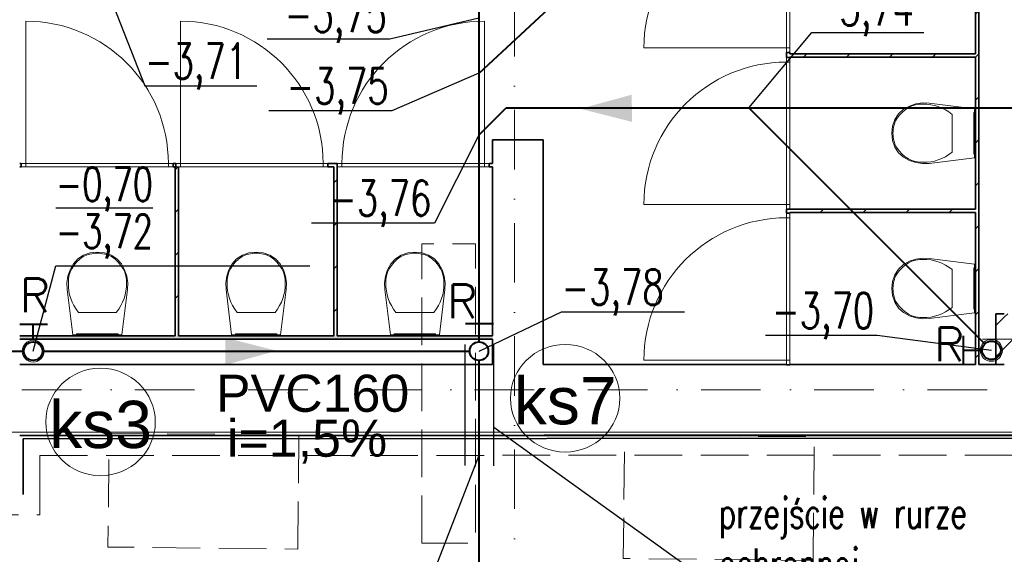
# Model space of a CAD drawing. Header units: millimetres. Extents: x -34676 to 172266, y 39940 to 476087.
# Tile 9 of 256: x -7425 to -1595, y 237786 to 240954. Entities that reach past the tile are written whole.
import ezdxf
from ezdxf import colors
from ezdxf.entities.mleader import LeaderData, LeaderLine
from ezdxf.lldxf.tags import DXFTag
from ezdxf.math import Vec2, Vec3

# ---------------------------------------------------------------- set-up
doc = ezdxf.new("R2010")
doc.units = ezdxf.units.MM
doc.header["$MEASUREMENT"] = 0
for name, pattern in [('DASHED', [2, 1, -1]), ('Krawędzie ukryte', [3.912222, 2.822222, -1.09]), ('Kropki i Kreski', [6.702778, 3.527778, -1.763889, 0, -1.411111])]:
    doc.linetypes.add(name, pattern=pattern)
doc.layers.add('##pion ks', color=7, linetype='Continuous', lineweight=20)
doc.layers.add('#ks', color=34, linetype='Continuous', lineweight=30)
for name, color, linetype in [('#IS_opisy', 7, 'Continuous'), ('#podkład', 252, 'Continuous'), ('- A - ocieplenie', 7, 'Continuous'), ('Drzwi Archicad', 7, 'Continuous'), ('IS_Text_Pion_Wodociag', 7, 'Continuous'), ('Konstrukcja - Siatka mod', 7, 'Continuous'), ('Konstrukcja - Stropy', 7, 'Continuous'), ('Konstrukcja - Słupy', 7, 'Continuous'), ('Konstrukcja - Ściany działowe', 7, 'Continuous'), ('Konstrukcja - Ściany nośne wew..P', 7, 'Continuous'), ('Konstrukcja - Ściany zewnętrzne', 7, 'Continuous'), ('ODCINKI', 7, 'Continuous'), ('WEZLY', 7, 'Continuous'), ('Wnętrze - Wyposażenie', 7, 'Continuous'), ('z JAN', 7, 'Continuous')]:
    doc.layers.add(name, color=color, linetype=linetype)
doc.styles.add('Arial', font='arial.ttf', dxfattribs={"height": 0.2})
doc.styles.get("Standard").update_dxf_attribs({"font": 'arial.ttf'})
tags = doc.linetypes.add('SOLID', pattern=[10, 10, 0]).pattern_tags.tags
tags[6:7] = [DXFTag(74, 4), DXFTag(75, 0), DXFTag(340, '0'), DXFTag(46, 0.0), DXFTag(50, 0.0), DXFTag(44, 0.0), DXFTag(45, 0.0)]
tags[4:5] = [DXFTag(74, 4), DXFTag(75, 0), DXFTag(340, '0'), DXFTag(46, 0.0), DXFTag(50, 0.0), DXFTag(44, 0.0), DXFTag(45, 0.0)]
pattern_1 = [(45, (-208051.03, 747718.21), (-127.27922, 127.27922), [])]
pattern_2 = [(45, (-208051.03, 747718.2), (-183.84776, 183.84776), []), (45, (-208142.95, 747810.13), (-183.84776, 183.84776), [195, -65])]

# ---------------------------------------------------------------- blocks, each defined once
blk = doc.blocks.new('SDFGHB')
at = {"layer": 'Konstrukcja - Słupy', "linetype": 'Continuous', "lineweight": 25}
h = blk.add_hatch(dxfattribs=at)
h.set_pattern_fill('Beton_zbrojony_0001', color=252, style=0, pattern_type=2)
h.set_pattern_definition(pattern_2)
h.paths.add_polyline_path([(43377.6, 458910.4), (43427.6, 458910.4), (43427.6, 458910.5), (43427.6, 459210.4), (43377.6, 459210.4)])
h = blk.add_hatch(dxfattribs=at)
h.set_pattern_fill('Beton_zbrojony_0001', color=252, style=0, pattern_type=2)
h.set_pattern_definition(pattern_2)
h.paths.add_polyline_path([(43427.6, 458910.5), (43727.6, 458910.5), (43727.6, 459210.4), (43427.6, 459210.4)])
at = {"layer": 'Konstrukcja - Ściany działowe', "linetype": 'Continuous', "lineweight": 13}
h = blk.add_hatch(dxfattribs=at)
h.set_pattern_fill('Bloczki_ceramiczne_0001', color=252, style=0, pattern_type=2)
h.set_pattern_definition(pattern_1)
h.paths.add_polyline_path([(43277.6, 458910.5), (43277.6, 461650.5), (43257.6, 461650.5), (43257.6, 458910.5)])
h = blk.add_hatch(dxfattribs=at)
h.set_pattern_fill('Bloczki_ceramiczne_0001', color=252, style=0, pattern_type=2)
h.set_pattern_definition(pattern_1)
h.paths.add_polyline_path([(42157.6, 460730.5), (43257.6, 460730.5), (43257.6, 460750.5), (42157.6, 460750.5)])
h = blk.add_hatch(dxfattribs=at)
h.set_pattern_fill('Bloczki_ceramiczne_0001', color=252, style=0, pattern_type=2)
h.set_pattern_definition(pattern_1)
h.paths.add_polyline_path([(38517.6, 460080.5), (38517.6, 459080.5), (38537.6, 459080.5), (38537.6, 460080.5)])
h = blk.add_hatch(dxfattribs=at)
h.set_pattern_fill('Bloczki_ceramiczne_0001', color=252, style=0, pattern_type=2)
h.set_pattern_definition(pattern_1)
h.paths.add_polyline_path([(39457.6, 460080.5), (39457.6, 459080.5), (39477.6, 459080.5), (39477.6, 460080.5)])
h = blk.add_hatch(dxfattribs=at)
h.set_pattern_fill('Bloczki_ceramiczne_0001', color=252, style=0, pattern_type=2)
h.set_pattern_definition(pattern_1)
h.paths.add_polyline_path([(42157.6, 459810.5), (43257.6, 459810.5), (43257.6, 459830.5), (42157.6, 459830.5)])
blk.add_hatch(color=252, dxfattribs=at).paths.add_polyline_path([(37597.6, 459060.5), (40397.6, 459060.5), (40397.6, 459080.5), (37597.6, 459080.5)])
at = {"layer": '- A - ocieplenie', "color": 252, "linetype": 'Continuous', "lineweight": 35, "ltscale": 100, "flags": 128}
for points in [[(50017.6, 458497.4), (37597.6, 458490.5)], [(37617.6, 458470.5), (50017.6, 458477.4)], [(37617.6, 458140.4), (37617.6, 458470.5)]]:
    blk.add_lwpolyline(points, dxfattribs=at)
at = {"layer": '- A - ocieplenie', "color": 252, "linetype": 'Krawędzie ukryte', "lineweight": 20, "ltscale": 100, "flags": 128}
for points in [[(37597.6, 458490.5), (37717.6, 458490.5)], [(50017.6, 458497.4), (37717.6, 458490.5)], [(37717.6, 458370.5), (50017.6, 458377.4)], [(37717.6, 458140.4), (37717.6, 458370.5)], [(37717.6, 458020.4), (37717.6, 458140.4)], [(34177.6, 458020.4), (37717.6, 458020.4)]]:
    blk.add_lwpolyline(points, dxfattribs=at)
at = {"layer": 'Drzwi Archicad', "color": 252, "linetype": 'Continuous', "lineweight": 13, "ltscale": 100}
for p, q in [((42137.6, 461630), (42137.6, 460786)), ((42157.6, 460786), (42157.6, 461630)), ((37634, 460100.5), (37634, 460944.5)), ((38550.5, 460100.5), (38550.5, 460944.5)), ((40349.6, 460100.5), (40349.6, 460944.5)), ((42137.6, 460786), (41293.6, 460786)), ((42137.6, 460758), (42137.6, 460786)), ((42137.6, 460786), (42157.6, 460786)), ((42137.6, 460786), (42157.6, 460786)), ((42157.6, 460758), (42137.6, 460758)), ((42157.6, 460786), (42157.6, 460798)), ((42157.6, 460798), (42157.6, 460758)), ((42137.6, 460702.1), (42137.6, 460730.1)), ((42137.6, 460730.1), (42157.6, 460730.1)), ((42157.6, 460702.1), (42137.6, 460702.1)), ((42137.6, 460702.1), (42137.6, 459858.1)), ((42157.6, 460702.1), (42137.6, 460702.1)), ((42157.6, 460730.1), (42157.6, 460690.1)), ((42157.6, 460690.1), (42157.6, 460702.1)), ((42157.6, 459858.1), (42157.6, 460702.1)), ((37606, 460080.5), (37606, 460100.5)), ((37606, 460100.5), (37634, 460100.5)), ((37646, 460080.5), (37606, 460080.5)), ((37634, 460100.5), (37634, 460080.5)), ((38478, 460100.5), (37634, 460100.5)), ((37634, 460100.5), (37634, 460080.5)), ((37634, 460080.5), (37646, 460080.5)), ((37634, 460080.5), (38478, 460080.5)), ((38466, 460080.5), (38478, 460080.5)), ((38506, 460080.5), (38466, 460080.5)), ((38478, 460080.5), (38478, 460100.5)), ((38478, 460100.5), (38506, 460100.5)), ((38478, 460080.5), (38478, 460100.5)), ((38506, 460100.5), (38506, 460080.5)), ((38522.5, 460080.5), (38522.5, 460100.5)), ((38522.5, 460100.5), (38550.5, 460100.5)), ((38562.5, 460080.5), (38522.5, 460080.5)), ((38550.5, 460100.5), (38550.5, 460080.5)), ((39394.5, 460100.5), (38550.5, 460100.5)), ((38550.5, 460100.5), (38550.5, 460080.5)), ((38550.5, 460080.5), (38562.5, 460080.5)), ((38550.5, 460080.5), (39394.5, 460080.5)), ((39382.5, 460080.5), (39394.5, 460080.5)), ((39422.5, 460080.5), (39382.5, 460080.5)), ((39394.5, 460080.5), (39394.5, 460100.5)), ((39394.5, 460100.5), (39422.5, 460100.5)), ((39394.5, 460080.5), (39394.5, 460100.5)), ((39422.5, 460100.5), (39422.5, 460080.5)), ((39505.6, 460100.5), (39477.6, 460100.5)), ((39477.6, 460100.5), (39477.6, 460080.5)), ((39477.6, 460080.5), (39517.6, 460080.5)), ((39505.6, 460080.5), (39505.6, 460100.5)), ((39505.6, 460100.5), (40349.6, 460100.5)), ((39505.6, 460080.5), (39505.6, 460100.5)), ((39517.6, 460080.5), (39505.6, 460080.5)), ((40349.6, 460080.5), (39505.6, 460080.5)), ((40349.6, 460080.5), (40337.6, 460080.5)), ((40337.6, 460080.5), (40377.6, 460080.5)), ((40377.6, 460100.5), (40349.6, 460100.5)), ((40349.6, 460100.5), (40349.6, 460080.5)), ((40349.6, 460100.5), (40349.6, 460080.5)), ((40377.6, 460080.5), (40377.6, 460100.5)), ((42137.6, 459858.1), (41293.6, 459858.1)), ((42137.6, 459830.1), (42137.6, 459858.1)), ((42137.6, 459858.1), (42157.6, 459858.1)), ((42137.6, 459858.1), (42157.6, 459858.1)), ((42157.6, 459830.1), (42137.6, 459830.1)), ((42157.6, 459858.1), (42157.6, 459870.1)), ((42157.6, 459870.1), (42157.6, 459830.1)), ((42137.6, 459779.4), (42137.6, 459807.4)), ((42137.6, 459807.4), (42157.6, 459807.4)), ((42157.6, 459779.4), (42137.6, 459779.4)), ((42137.6, 459779.4), (42137.6, 458935.4)), ((42157.6, 459779.4), (42137.6, 459779.4)), ((42157.6, 459807.4), (42157.6, 459767.4)), ((42157.6, 459767.4), (42157.6, 459779.4)), ((42157.6, 458935.4), (42157.6, 459779.4)), ((42157.6, 458935.4), (42157.6, 458947.4)), ((42157.6, 458947.4), (42157.6, 458907.4)), ((42137.6, 458935.4), (41293.6, 458935.4)), ((42137.6, 458907.4), (42137.6, 458935.4)), ((42137.6, 458935.4), (42157.6, 458935.4)), ((42137.6, 458935.4), (42157.6, 458935.4)), ((42157.6, 458907.4), (42137.6, 458907.4))]:
    blk.add_line(p, q, dxfattribs=at)
at = {"layer": 'Drzwi Archicad', "color": 252, "linetype": 'Continuous', "lineweight": 35, "ltscale": 100}
for p, q in [((42137.6, 460758), (42157.6, 460758)), ((42137.6, 460758), (42157.6, 460758)), ((42137.6, 460730.1), (42157.6, 460730.1)), ((42137.6, 460730.1), (42157.6, 460730.1)), ((40697.6, 460240.5), (40397.6, 460240.5)), ((37606, 460100.5), (37606, 460080.5)), ((37606, 460100.5), (37606, 460080.5)), ((38506, 460100.5), (38506, 460080.5)), ((38506, 460100.5), (38506, 460080.5)), ((38522.5, 460100.5), (38522.5, 460080.5)), ((38522.5, 460100.5), (38522.5, 460080.5)), ((39422.5, 460100.5), (39422.5, 460080.5)), ((39422.5, 460100.5), (39422.5, 460080.5)), ((39477.6, 460100.5), (39477.6, 460080.5)), ((39477.6, 460100.5), (39477.6, 460080.5)), ((40377.6, 460100.5), (40377.6, 460080.5)), ((40377.6, 460100.5), (40377.6, 460080.5)), ((42137.6, 459830.1), (42157.6, 459830.1)), ((42137.6, 459830.1), (42157.6, 459830.1)), ((42137.6, 459807.4), (42157.6, 459807.4)), ((42137.6, 459807.4), (42157.6, 459807.4)), ((42137.6, 458907.4), (42157.6, 458907.4)), ((42137.6, 458907.4), (42157.6, 458907.4))]:
    blk.add_line(p, q, dxfattribs=at)
at = {"layer": 'Drzwi Archicad', "color": 252, "linetype": 'Continuous', "lineweight": 13, "ltscale": 100}
for centre, start, end in [((42137.6, 460786), 90, 180), ((37634, 460100.5), 0, 90), ((38550.5, 460100.5), 0, 90), ((40349.6, 460100.5), 90, 180), ((42137.6, 459858.1), 90, 180), ((42137.6, 458935.4), 90, 180)]:
    blk.add_arc(centre, 844, start, end, dxfattribs=at)
at = {"layer": 'Konstrukcja - Siatka mod', "color": 252, "linetype": 'Kropki i Kreski', "lineweight": 13, "ltscale": 100}
for p, q in [((40527.6, 474496.4), (40527.6, 457531.6)), ((20180, 458760.5), (49624.6, 458760.5))]:
    blk.add_line(p, q, dxfattribs=at)
at = {"layer": 'Konstrukcja - Stropy', "color": 252, "linetype": 'Continuous', "lineweight": 13, "ltscale": 100, "flags": 128}
blk.add_lwpolyline([(22777.6, 458509.7), (34592.6, 458509.7), (34592.6, 463961.5), (37297.6, 463961.5), (37297.6, 458509.7), (49718.3, 458509.7), (49718.3, 471788.6), (40377.6, 471788.6), (40377.6, 466428.5), (30297.6, 466428.5), (30297.6, 467849.4), (22777.6, 467849.4)], close=True, dxfattribs=at)
at = {"layer": 'Konstrukcja - Słupy', "color": 252, "linetype": 'Continuous', "lineweight": 0, "ltscale": 100}
blk.add_line((43497.6, 459060.4), (43297.6, 459060.4), dxfattribs=at)
at = {"layer": 'Konstrukcja - Słupy', "color": 252, "linetype": 'Continuous', "lineweight": 35, "ltscale": 100, "flags": 128}
blk.add_lwpolyline([(43427.6, 459210.4), (43377.6, 459210.4), (43377.6, 458910.4), (43427.6, 458910.4)], dxfattribs=at)
at = {"layer": 'Konstrukcja - Ściany działowe', "color": 252, "linetype": 'Continuous', "lineweight": 35, "ltscale": 100}
for p, q in [((42137.6, 460758), (42157.6, 460758)), ((42137.6, 460730.1), (42157.6, 460730.1)), ((37606, 460100.5), (37606, 460080.5)), ((38506, 460100.5), (38506, 460080.5)), ((38522.5, 460100.5), (38522.5, 460080.5)), ((39422.5, 460100.5), (39422.5, 460080.5)), ((39477.6, 460100.5), (39477.6, 460080.5)), ((40377.6, 460100.5), (40377.6, 460080.5)), ((42137.6, 459830.1), (42157.6, 459830.1)), ((42137.6, 459807.4), (42157.6, 459807.4)), ((42137.6, 458907.4), (42157.6, 458907.4))]:
    blk.add_line(p, q, dxfattribs=at)
at = {"layer": 'Konstrukcja - Ściany działowe', "color": 252, "linetype": 'Continuous', "lineweight": 35, "ltscale": 100, "flags": 128}
for points in [[(43257.6, 461650.5), (43257.6, 460750.5)], [(43277.6, 458910.5), (43277.6, 461650.5)], [(42137.6, 460758), (42137.6, 460730.1)], [(42157.6, 460750.5), (42157.6, 460758)], [(43257.6, 460750.5), (42157.6, 460750.5)], [(42157.6, 460730.1), (42157.6, 460730.5)], [(42157.6, 460730.5), (43257.6, 460730.5)], [(43257.6, 460730.5), (43257.6, 459830.5)], [(37606, 460100.5), (37597.6, 460100.5)], [(37597.6, 460080.5), (37606, 460080.5)], [(38522.5, 460100.5), (38506, 460100.5)], [(38506, 460080.5), (38517.6, 460080.5)], [(38517.6, 460080.5), (38517.6, 459080.5)], [(38537.6, 459080.5), (38537.6, 460080.5)], [(39477.6, 460100.5), (39422.5, 460100.5)], [(39422.5, 460080.5), (39457.6, 460080.5)], [(39457.6, 460080.5), (39457.6, 459080.5)], [(39477.6, 460080.5), (39477.6, 460080.5)], [(39477.6, 459080.5), (39477.6, 460080.5)], [(40397.6, 460100.5), (40377.6, 460100.5)], [(40377.6, 460080.5), (40397.6, 460080.5)], [(42137.6, 459830.1), (42137.6, 459807.4)], [(43257.6, 459830.5), (42157.6, 459830.5)], [(42157.6, 459807.4), (42157.6, 459810.5)], [(42157.6, 459810.5), (43257.6, 459810.5)], [(43257.6, 459810.5), (43257.6, 458910.5)], [(38517.6, 459080.5), (37597.6, 459080.5)], [(37597.6, 459060.5), (40397.6, 459060.5)], [(39457.6, 459080.5), (38537.6, 459080.5)], [(40397.6, 459080.5), (39477.6, 459080.5)]]:
    blk.add_lwpolyline(points, dxfattribs=at)
at = {"layer": 'Konstrukcja - Ściany nośne wew..P', "color": 252, "linetype": 'Continuous', "lineweight": 35, "ltscale": 100}
blk.add_line((40697.6, 460240.5), (40397.6, 460240.5), dxfattribs=at)
at = {"layer": 'Konstrukcja - Ściany nośne wew..P', "color": 252, "linetype": 'Continuous', "lineweight": 35, "ltscale": 100, "flags": 128}
for points in [[(40397.6, 460240.5), (40397.6, 460100.5)], [(40697.6, 458910.5), (40697.6, 460240.5)], [(40397.6, 460080.5), (40397.6, 459080.5)], [(40397.6, 459060.5), (40397.6, 458910.5)]]:
    blk.add_lwpolyline(points, dxfattribs=at)
at = {"layer": 'Konstrukcja - Ściany zewnętrzne', "color": 252, "linetype": 'Continuous', "lineweight": 35, "ltscale": 100, "flags": 128}
for points in [[(40397.6, 458910.5), (37597.6, 458910.5)], [(42137.6, 458910.5), (40697.6, 458910.5)], [(43257.6, 458910.5), (42157.6, 458910.5)], [(43377.6, 458910.5), (43277.6, 458910.5)], [(37597.6, 458490.5), (47693.9, 458490.5)]]:
    blk.add_lwpolyline(points, dxfattribs=at)
at = {"layer": 'Wnętrze - Wyposażenie', "color": 252, "linetype": 'Continuous', "lineweight": 13, "ltscale": 100}
for p, q in [((43119.1, 460392.5), (43119.1, 460280.4)), ((43119.1, 460280.4), (43119.1, 460168.4)), ((43119.1, 459472.5), (43119.1, 459360.4)), ((43119.1, 459360.4), (43119.1, 459248.4)), ((38057.5, 459219), (37945.5, 459219)), ((38169.6, 459219), (38057.5, 459219)), ((38997.5, 459219), (38885.5, 459219)), ((39109.6, 459219), (38997.5, 459219)), ((39937.5, 459219), (39825.5, 459219)), ((40049.6, 459219), (39937.5, 459219))]:
    blk.add_line(p, q, dxfattribs=at)
at = {"layer": 'Wnętrze - Wyposażenie', "color": 252, "linetype": 'Continuous', "lineweight": 13, "ltscale": 100, "flags": 128}
for points in [[(42904.4, 460106.2), (42866.3, 460118.9), (42830.4, 460138.5), (42801.9, 460164.8), (42780.1, 460198.8), (42766.3, 460238.2), (42761.6, 460280.4), (42766.3, 460322.7), (42780.1, 460362.1), (42801.9, 460396), (42830.4, 460422.4), (42866.3, 460441.9), (42904.4, 460454.7), (42943.7, 460460.3), (42983.3, 460458.7), (43251.6, 460425.4), (43251.6, 460135.4), (42983.3, 460102.1), (42943.7, 460100.5)], [(43251.6, 460403.4), (43251.6, 460157.4), (43246.6, 460157.4), (43246.6, 460403.4)], [(37883.3, 459433.6), (37896, 459471.7), (37915.6, 459507.6), (37941.9, 459536.1), (37975.9, 459558), (38015.3, 459571.7), (38057.5, 459576.5), (38099.7, 459571.7), (38139.1, 459558), (38173.1, 459536.1), (38199.5, 459507.6), (38219, 459471.7), (38231.8, 459433.6), (38237.4, 459394.3), (38235.8, 459354.7), (38202.5, 459086.5), (37912.5, 459086.5), (37879.2, 459354.7), (37877.6, 459394.3)], [(38823.3, 459433.6), (38836, 459471.7), (38855.6, 459507.6), (38881.9, 459536.1), (38915.9, 459558), (38955.3, 459571.7), (38997.5, 459576.5), (39039.7, 459571.7), (39079.1, 459558), (39113.1, 459536.1), (39139.5, 459507.6), (39159, 459471.7), (39171.8, 459433.6), (39177.4, 459394.3), (39175.8, 459354.7), (39142.5, 459086.5), (38852.5, 459086.5), (38819.2, 459354.7), (38817.6, 459394.3)], [(39763.3, 459433.6), (39776, 459471.7), (39795.6, 459507.6), (39821.9, 459536.1), (39855.9, 459558), (39895.3, 459571.7), (39937.5, 459576.5), (39979.7, 459571.7), (40019.1, 459558), (40053.1, 459536.1), (40079.5, 459507.7), (40099, 459471.7), (40111.8, 459433.6), (40117.4, 459394.3), (40115.8, 459354.7), (40082.5, 459086.5), (39792.5, 459086.5), (39759.2, 459354.7), (39757.6, 459394.3)], [(42904.4, 459186.2), (42866.3, 459198.9), (42830.4, 459218.5), (42801.9, 459244.8), (42780.1, 459278.8), (42766.3, 459318.2), (42761.6, 459360.4), (42766.3, 459402.7), (42780.1, 459442.1), (42801.9, 459476), (42830.4, 459502.4), (42866.3, 459521.9), (42904.4, 459534.7), (42943.7, 459540.3), (42983.3, 459538.7), (43251.6, 459505.4), (43251.6, 459215.4), (42983.3, 459182.1), (42943.7, 459180.5)], [(43251.6, 459483.4), (43251.6, 459237.4), (43246.6, 459237.4), (43246.6, 459483.4)], [(38180.5, 459086.5), (37934.5, 459086.5), (37934.5, 459091.5), (38180.5, 459091.5)], [(39120.5, 459086.5), (38874.5, 459086.5), (38874.5, 459091.5), (39120.5, 459091.5)], [(40060.5, 459086.5), (39814.5, 459086.5), (39814.5, 459091.5), (40060.5, 459091.5)]]:
    blk.add_lwpolyline(points, close=True, dxfattribs=at)
at = {"layer": 'Wnętrze - Wyposażenie', "color": 252, "linetype": 'Continuous', "lineweight": 13, "ltscale": 100}
for centre, major_axis, start_param, end_param in [((42935.9, 460188.4), (0, 264.2), 6.227458, 7.128046), ((42954.6, 460015), (0, 437.4), 5.753783, 6.306803), ((42874.3, 460279.6), (0, 142.5), 0.938292, 1.564935), ((42874.3, 460281.3), (0, 142.5), 1.576657, 2.203301), ((42935.9, 460372.5), (0, 264.2), 2.296735, 3.197324), ((42954.5, 460545.9), (0, 437.4), 3.117977, 3.670997), ((38149.5, 459402.1), (264.2, 0), 2.296735, 3.197324), ((38058.4, 459463.7), (142.5, 0), 1.576657, 2.203301), ((38056.7, 459463.7), (142.5, 0), 0.938292, 1.564935), ((37965.5, 459402.1), (264.2, 0), 6.227458, 7.128046), ((39089.5, 459402.1), (264.2, 0), 2.296735, 3.197324), ((38998.4, 459463.7), (142.5, 0), 1.576657, 2.203301), ((38996.7, 459463.7), (142.5, 0), 0.938292, 1.564935), ((38905.5, 459402.1), (264.2, 0), 6.227458, 7.128046), ((40029.5, 459402.1), (264.2, 0), 2.296735, 3.197324), ((39938.4, 459463.7), (142.5, 0), 1.576657, 2.203301), ((39936.7, 459463.7), (142.5, 0), 0.938292, 1.564935), ((39845.5, 459402.1), (264.2, 0), 6.227458, 7.128046), ((42935.9, 459268.4), (0, 264.2), 6.227458, 7.128046), ((42954.6, 459095), (0, 437.4), 5.753783, 6.306803), ((42874.3, 459359.6), (0, 142.5), 0.938292, 1.564935), ((38323, 459383.5), (437.4, 0), 3.117977, 3.670997), ((37792.1, 459383.5), (437.4, 0), 5.753783, 6.306803), ((39263, 459383.5), (437.4, 0), 3.117977, 3.670997), ((38732.1, 459383.5), (437.4, 0), 5.753783, 6.306803), ((40203, 459383.5), (437.4, 0), 3.117977, 3.670997), ((39672.1, 459383.5), (437.4, 0), 5.753783, 6.306803), ((42874.3, 459361.3), (0, 142.5), 1.576657, 2.203301), ((42935.9, 459452.5), (0, 264.2), 2.296735, 3.197324), ((42954.5, 459625.9), (0, 437.4), 3.117977, 3.670997)]:
    blk.add_ellipse(centre, major_axis=major_axis, ratio=0.744822, start_param=start_param, end_param=end_param, dxfattribs=at)
at = {"layer": 'z JAN', "color": 252, "linetype": 'Krawędzie ukryte', "lineweight": 13, "ltscale": 100, "flags": 128}
for points in [[(39978, 457851.4), (39978, 459625.9), (40295.7, 459625.9), (40295.7, 457851.4)], [(39243.7, 457816.5), (39251.1, 458491.4), (38127.3, 458503.7), (38119.9, 457828.8)], [(42295.1, 457748.7), (42303.1, 458480.7), (41179.4, 458493), (41171.4, 457761)]]:
    blk.add_lwpolyline(points, close=True, dxfattribs=at)

msp = doc.modelspace()

# ---------------------------------------------------------------- linework, layer by layer
at = {"layer": '#ks', "color": 34, "lineweight": 40}
for p, q in [((-1742.2, 243396.7), (-4705, 240634)), ((-4705, 241573.7), (-4705, 239044.6)), ((-4705, 240269.9), (-4543.7, 240431.2)), ((-4543.7, 240431.2), (3870.1, 240431.2)), ((-1709.9, 239033.3), (-3107.8, 240431.2)), ((-7424.6, 239150), (-7259.6, 239150)), ((-7345, 239054.6), (-7345, 239150)), ((-4784.6, 239153.6), (-4619.6, 239153.6)), ((-1836.4, 238914.9), (-1836.4, 239079.9)), ((-7290, 238989.6), (-4760, 238989.6)), ((-1736, 238994.4), (-1836.4, 238994.4)), ((-4705, 238934.6), (-4705, 236835))]:
    msp.add_line(p, q, dxfattribs=at)
at = {"layer": '#ks', "color": 34, "linetype": 'DASHED', "lineweight": 40, "ltscale": 150}
msp.add_line((-7816.6, 238989.6), (-7410, 238989.6), dxfattribs=at)
at = {"layer": '#ks', "color": 34, "lineweight": 0}
msp.add_circle((-7345, 238989.6), 65, dxfattribs=at)
at = {"layer": '#ks', "color": 34, "lineweight": 40}
for centre in [(-7345, 238989.6), (-4705, 238989.6), (-1671, 238994.4)]:
    msp.add_circle(centre, 55, dxfattribs=at)
at = {"layer": '#ks', "color": 34, "lineweight": 5}
msp.add_circle((-1671, 238994.4), 65, dxfattribs=at)
at = {"layer": 'IS_Text_Pion_Wodociag', "color": 7, "linetype": 'SOLID', "lineweight": 18, "ltscale": 10}
for centre in [(-4194.7, 238710.7), (-6945.7, 238570.1)]:
    msp.add_ellipse(centre, major_axis=(324, 0), ratio=0.983333, dxfattribs=at)
at = {"layer": 'ODCINKI', "color": 7, "lineweight": 30}
for p, q in [((-4786.9, 238312.7), (-4786.9, 239029.9)), ((-4617.8, 238310), (-4617.8, 239027.2))]:
    msp.add_line(p, q, dxfattribs=at)
at = {"layer": 'WEZLY', "color": 34, "lineweight": 40}
for points in [[(-3800.6, 240509.3), (-3799.1, 240348.2), (-4104.2, 240425.8)], [(-6206.1, 238908.3), (-6207.6, 239069.5), (-5902.5, 238991.8)]]:
    msp.add_solid(points, dxfattribs=at)

# ---------------------------------------------------------------- block references
at = {"layer": '#podkład'}
msp.add_blockref('SDFGHB', (-45022.1, -219999.6), dxfattribs=at)

# ---------------------------------------------------------------- texts
at = {"layer": '##pion ks', "color": 7, "linetype": 'Continuous', "lineweight": 30, "char_height": 200, "width": 240.82, "attachment_point": 1, "style": 'Arial'}
for insert in [(-7424.6, 239420.8, 9981), (-4893.3, 239385.2, 9981), (-2010.8, 239129.5, 9981)]:
    msp.add_mtext('\\Fromans.shx;\\T0.75;R', dxfattribs=dict(at, insert=insert))
at = {"layer": 'IS_Text_Pion_Wodociag', "color": 7, "linetype": 'SOLID', "lineweight": 18, "ltscale": 10, "attachment_point": 8}
for s, insert, char_height in [('PVC160', (-5690.3, 238627.1), 220), ('ks7', (-4194.7, 238552.2), 280), ('ks3', (-6945.7, 238411.6), 280), ('i=1,5%', (-5723, 238323.4), 220)]:
    msp.add_mtext(s, dxfattribs=dict(at, insert=insert, char_height=char_height))

# ---------------------------------------------------------------- leaders
at = {"layer": '#IS_opisy', "color": 7, "lineweight": 13}
ml = msp.add_multileader_mtext('Standard', dxfattribs=at)
ml.set_content('\\Fromans|c238;\\W0.7;\\A1;-3,71', color=7)
ml.set_leader_properties()
ml.build(insert=Vec2(0, 0))
ml.multileader.update_dxf_attribs({"text_left_attachment_type": 5, "text_right_attachment_type": 5, "dogleg_length": 0.36, "arrow_head_size": 0.18})
ctx = ml.context
ctx.base_point, ctx.char_height, ctx.arrow_head_size, ctx.landing_gap_size, ctx.plane_origin = Vec3(-6682.8, 240561.5), 210, 0.18, 0.09, Vec3(-719893.4, 658304.3)
ctx.left_attachment, ctx.right_attachment = 5, 5
notes = []
notes.append((ctx, [(0, (1, 1, 0), (-6683.2, 240561.5), (1, 0), 0.36, [(0, [(-6957.8, 241260.7)], 0, [])])]))
ctx.mtext.insert = Vec3(-6682.8, 240813.5)
ml = msp.add_multileader_mtext('Standard', dxfattribs=at)
ml.set_content('\\Fromans|c238;\\W0.7;\\A1;-3,74', color=7)
ml.set_leader_properties()
ml.build(insert=Vec2(0, 0))
ml.multileader.update_dxf_attribs({"text_left_attachment_type": 5, "text_right_attachment_type": 5, "dogleg_length": 0.36, "arrow_head_size": 0.18})
ctx = ml.context
ctx.base_point, ctx.char_height, ctx.arrow_head_size, ctx.landing_gap_size, ctx.plane_origin = Vec3(-2734.5, 240877.3), 210, 0.18, 0.09, Vec3(-716775, 658320.1)
ctx.left_attachment, ctx.right_attachment = 5, 5
notes.append((ctx, [(0, (1, 1, 0), (-2734.8, 240877.3), (1, 0), 0.36, [(0, [(-3107.8, 240431.2)], 0, [])])]))
ctx.mtext.insert = Vec3(-2734.4, 241129.3)
ml = msp.add_multileader_mtext('Standard', dxfattribs=at)
ml.set_content('\\Fromans|c238;\\W0.7;\\A1;-3,75 ', color=7)
ml.set_leader_properties()
ml.build(insert=Vec2(0, 0))
ml.multileader.update_dxf_attribs({"text_left_attachment_type": 5, "text_right_attachment_type": 5, "dogleg_length": 0.36, "arrow_head_size": 0.18})
ctx = ml.context
ctx.base_point, ctx.char_height, ctx.arrow_head_size, ctx.landing_gap_size, ctx.plane_origin = Vec3(-5855.5, 240837.8), 210, 0.18, 0.09, Vec3(-719757.1, 658440.6)
ctx.left_attachment, ctx.right_attachment = 5, 5
notes.append((ctx, [(0, (1, 1, 0), (-5232, 240837.8), (-1, 0), 0.36, [(0, [(-4705, 240962.8)], 0, [])])]))
ctx.mtext.insert = Vec3(-5855.5, 241089.8)
ml = msp.add_multileader_mtext('Standard', dxfattribs=at)
ml.set_content('\\Fromans|c238;\\W0.7;\\A1;-3,75 ', color=7)
ml.set_leader_properties()
ml.build(insert=Vec2(0, 0))
ml.multileader.update_dxf_attribs({"text_left_attachment_type": 5, "text_right_attachment_type": 5, "dogleg_length": 0.36, "arrow_head_size": 0.18})
ctx = ml.context
ctx.base_point, ctx.char_height, ctx.arrow_head_size, ctx.landing_gap_size, ctx.plane_origin = Vec3(-5844.6, 240413.7), 210, 0.18, 0.09, Vec3(-719737.3, 658137.5)
ctx.left_attachment, ctx.right_attachment = 5, 5
notes.append((ctx, [(0, (1, 1, 0), (-5221, 240413.7), (-1, 0), 0.36, [(0, [(-4705, 240636)], 0, [])])]))
ctx.mtext.insert = Vec3(-5844.5, 240665.7)
ml = msp.add_multileader_mtext('Standard', dxfattribs=at)
ml.set_content('\\Fromans|c238;\\W0.7;\\A1;-3,76 ', color=7)
ml.set_leader_properties()
ml.build(insert=Vec2(0, 0))
ml.multileader.update_dxf_attribs({"text_left_attachment_type": 5, "text_right_attachment_type": 5, "dogleg_length": 0.36, "arrow_head_size": 0.18})
ctx = ml.context
ctx.base_point, ctx.char_height, ctx.arrow_head_size, ctx.landing_gap_size, ctx.plane_origin = Vec3(-5592.2, 239874.6), 210, 0.18, 0.09, Vec3(-719683.7, 657771.4)
ctx.left_attachment, ctx.right_attachment = 5, 5
notes.append((ctx, [(0, (1, 1, 0), (-4968.6, 239748.6), (-1, 0), 0.36, [(0, [(-4705, 240269.9)], 0, [])])]))
ctx.mtext.insert = Vec3(-5592.1, 240000.6)
ml = msp.add_multileader_mtext('Standard', dxfattribs=at)
ml.set_content('\\Fromans|c238;{\\H0.95x;\\W0.7;\\A1;\\S-0,70/-3,72;}\\W0.7;\\A1; ', color=7)
ml.set_leader_properties()
ml.build(insert=Vec2(0, 0))
ml.multileader.update_dxf_attribs({"text_left_attachment_type": 5, "text_right_attachment_type": 5, "dogleg_length": 0.36, "arrow_head_size": 0.18})
ctx = ml.context
ctx.base_point, ctx.char_height, ctx.arrow_head_size, ctx.landing_gap_size, ctx.plane_origin = Vec3(-7210, 239495.2), 210, 0.18, 0.09, Vec3(-722440.2, 656778)
ctx.left_attachment, ctx.right_attachment = 5, 5
notes.append((ctx, [(0, (1, 1, 0), (-7210.4, 239495.2), (1, 0), 0.36, [(0, [(-7345, 238989.6)], 0, [])])]))
ctx.mtext.insert = Vec3(-7209.9, 240078.7)
ml = msp.add_multileader_mtext('Standard', dxfattribs=at)
ml.set_content('\\Fromans|c238;\\W0.7;\\A1;-3,78 ', color=7)
ml.set_leader_properties()
ml.build(insert=Vec2(0, 0))
ml.multileader.update_dxf_attribs({"text_left_attachment_type": 5, "text_right_attachment_type": 5, "dogleg_length": 0.36, "arrow_head_size": 0.18})
ctx = ml.context
ctx.base_point, ctx.char_height, ctx.arrow_head_size, ctx.landing_gap_size, ctx.plane_origin = Vec3(-4216.5, 239222), 210, 0.18, 0.09, Vec3(-718313.7, 656608.3)
ctx.left_attachment, ctx.right_attachment = 5, 5
notes.append((ctx, [(0, (1, 1, 0), (-4216.9, 239222), (1, 0), 0.36, [(0, [(-4705, 238989.6)], 0, [])])]))
ctx.mtext.insert = Vec3(-4216.5, 239474)
ml = msp.add_multileader_mtext('Standard', dxfattribs=at)
ml.set_content('\\Fromans|c238;\\W0.7;\\A1;-3,70', color=7)
ml.set_leader_properties()
ml.build(insert=Vec2(0, 0))
ml.multileader.update_dxf_attribs({"text_left_attachment_type": 5, "text_right_attachment_type": 5, "dogleg_length": 0.36, "arrow_head_size": 0.18})
ctx = ml.context
ctx.base_point, ctx.char_height, ctx.arrow_head_size, ctx.landing_gap_size, ctx.plane_origin = Vec3(-2969.9, 239208.5), 210, 0.18, 0.09, Vec3(-715121.5, 656915.3)
ctx.left_attachment, ctx.right_attachment = 5, 5
notes.append((ctx, [(0, (1, 1, 0), (-2346.4, 239082.5), (-1, 0), 0.36, [(0, [(-1671, 238994.4)], 0, [])])]))
ctx.mtext.insert = Vec3(-2969.8, 239334.5)
ml = msp.add_multileader_mtext('Standard', dxfattribs=at)
ml.set_content('\\A1;{\\Fromans|c238;\\W0.7;przejście w rurze\\Pochronnej}', color=7)
ml.set_leader_properties()
ml.build(insert=Vec2(0, 0))
ml.multileader.update_dxf_attribs({"text_left_attachment_type": 5, "text_right_attachment_type": 6, "dogleg_length": 0.36, "arrow_head_size": 0.18})
ctx = ml.context
ctx.base_point, ctx.char_height, ctx.arrow_head_size, ctx.landing_gap_size, ctx.plane_origin = Vec3(-3285, 237581.2), 180, 0.18, 0.09, Vec3(-722453, 658094.9)
ctx.left_attachment, ctx.right_attachment = 5, 6
notes.append((ctx, [(0, (1, 1, 0), (-3285.3, 237581.2), (1, 0), 0.36, [(0, [(-4617.8, 238539.8)], 0, [])])]))
ctx.mtext.insert = Vec3(-3284.9, 238121.2)
ml = msp.add_multileader_mtext('Standard', dxfattribs=at)
ml.set_content('\\Fromans|c238;\\W0.6;\\A1;-3,79 (20,19mnpm) ', color=7)
ml.set_leader_properties()
ml.build(insert=Vec2(0, 0))
ml.multileader.update_dxf_attribs({"text_left_attachment_type": 5, "text_right_attachment_type": 5, "dogleg_length": 0.36, "arrow_head_size": 0.18})
ctx = ml.context
ctx.base_point, ctx.char_height, ctx.arrow_head_size, ctx.landing_gap_size, ctx.plane_origin = Vec3(-7199.9, 237126.6), 210, 0.18, 0.09, Vec3(-721297.1, 654352.9)
ctx.left_attachment, ctx.right_attachment = 5, 5
notes.append((ctx, [(0, (1, 1, 0), (-5249.4, 236966.6), (-1, 0), 0.36, [(0, [(-4705, 238372.3)], 0, [])])]))
ctx.mtext.insert = Vec3(-7199.9, 237286.6)
for ctx, leaders in notes:
    for number, flags, end, landing, length, lines in leaders:
        leader = LeaderData()
        leader.index, (leader.has_last_leader_line, leader.has_dogleg_vector, leader.attachment_direction) = number, flags
        leader.last_leader_point, leader.dogleg_vector, leader.dogleg_length = Vec3(end), Vec3(landing), length
        for number, points, colour, breaks in lines:
            line = LeaderLine()
            line.index, line.vertices, line.color, line.breaks = number, Vec3.list(points), colors.encode_raw_color(colour), breaks
            leader.lines.append(line)
        ctx.leaders.append(leader)

doc.saveas('drawing.dxf')
